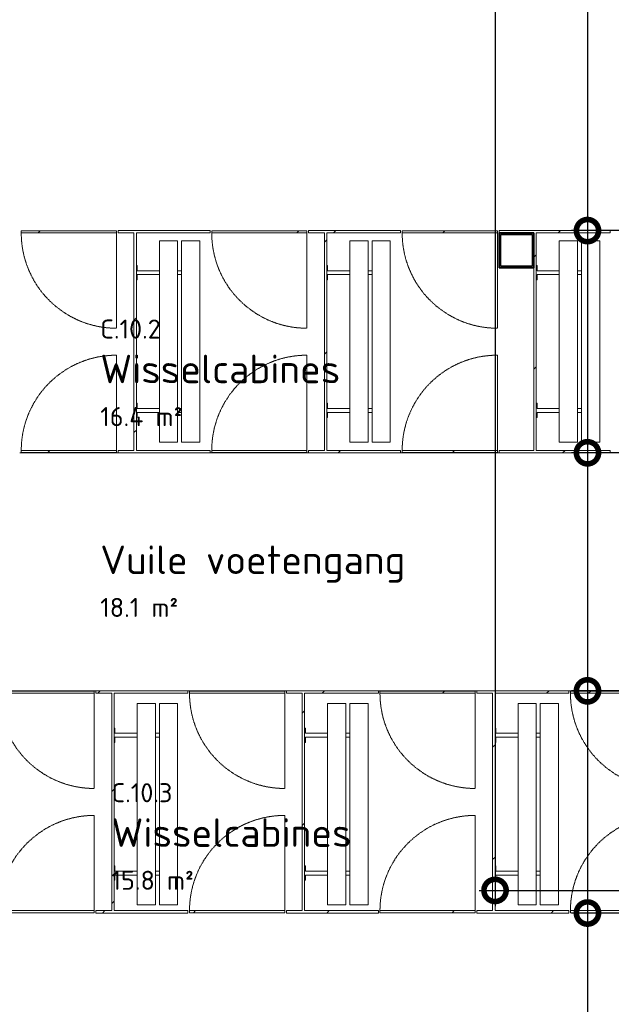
# Model space of a CAD drawing. Header units: millimetres. Extents: x 2016 to 102618, y -16590 to 68005.
# Tile 142 of 256: x 52370 to 56097, y 13425 to 19629. Entities that reach past the tile are written whole.
import ezdxf

# ---------------------------------------------------------------- set-up
doc = ezdxf.new("R2010")
doc.units = ezdxf.units.MM
doc.linetypes.add('Hidden', pattern=[6.5, 4.5, -2])
for name, color, linetype, lineweight in [('A-ANNO-DIMS', 211, 'Continuous', 9), ('A-AREA-IDEN', 2, 'Continuous', 9), ('A-DOOR', 31, 'Continuous', 13), ('A-DOOR-HDLN', 31, 'Hidden', 9), ('A-DOOR-OPNG', 31, 'Continuous', 18), ('A-FLOR', 192, 'Continuous', 13), ('A-WALL-FNSH', 113, 'Continuous', 25), ('A-WALL-PATT', 111, 'Continuous', 25), ('I-FURN', 30, 'Continuous', 13), ('S-COLS', 52, 'Continuous', 13)]:
    doc.layers.add(name, color=color, linetype=linetype, lineweight=lineweight)
doc.styles.add('ISOCPEUR_2', font='isocpeur.ttf', dxfattribs={"height": 180.0000000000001})
doc.styles.add('ISOCPEUR_4', font='isocpeur.ttf', dxfattribs={"height": 119.9999999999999})
doc.dimstyles.new('00_VCS_maatvoering_1_8', dxfattribs={"dimscale": 304.8, "dimtxt": 179.2766116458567, "dimasz": 0.9186351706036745, "dimexe": 0.3280839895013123, "dimexo": 0.0625, "dimgap": 0.1640419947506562, "dimtad": 1, "dimdec": 0, "dimzin": 0, "dimdsep": 46, "dimtxsty": 'ISOCPEUR_2', "dimblk1": 'DOTSMALL', "dimblk2": 'DOTSMALL', "dimsah": 1, "dimcen": 0.09, "dimdle": 0.3280839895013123, "dimadec": 0, "dimazin": 0, "dimtfac": 1, "dimtdec": 4, "dimtix": 1, "dimtmove": 0, "dimatfit": 3, "dimfxl": 0.3280839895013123, "dimfxlon": 1, "dimtvp": 1, "dimtolj": 1, "dimtzin": 0, "dimarcsym": 2})
pattern_1 = [(45, (0, 0), (-353.5533905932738, 353.5533905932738), [])]

# ---------------------------------------------------------------- blocks, each defined once
blk = doc.blocks.new('84_06_zitbank kleedcabine - 84_06_zitbank kleedcabine-1616408-00 Begane grond')
at = {"layer": 'I-FURN'}
for p, q in [((205.0000000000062, -8.347937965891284e-12), (205.0000000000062, -5.076106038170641)), ((205.0000000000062, -5.076106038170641), (237.5000000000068, -5.076106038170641)), ((237.5000000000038, -145.2165154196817), (237.5000000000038, -5.076106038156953)), ((262.5000000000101, -5.076106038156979), (262.5000000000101, -145.000000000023)), ((262.5000000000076, -5.076106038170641), (295.0000000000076, -5.076106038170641)), ((295.0000000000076, -5.076106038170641), (295.0000000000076, -8.347805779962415e-12)), ((1073.211719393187, -1.36945944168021e-11), (1073.211719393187, -5.076106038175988)), ((1073.211719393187, -5.076106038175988), (1105.711719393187, -5.076106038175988)), ((1105.711719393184, -145.0000000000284), (1105.711719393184, -5.0761060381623)), ((1130.71171939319, -5.076106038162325), (1130.71171939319, -145.0000000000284)), ((1130.711719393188, -5.076106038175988), (1163.211719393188, -5.076106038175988)), ((1163.211719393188, -5.076106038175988), (1163.211719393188, -1.369446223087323e-11)), ((1318.211719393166, -144.9999999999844), (49.99999999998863, -144.9999999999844)), ((50.00000000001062, -150.0000000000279), (50.00000000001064, -145.0000000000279)), ((50.00000000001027, -255.0000000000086), (50.00000000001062, -150.0000000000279)), ((1318.211719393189, -145.000000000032), (1318.211719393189, -150.0000000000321)), ((1318.211719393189, -150.000000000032), (1318.211719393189, -255.0000000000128)), ((50.00000000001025, -260.0000000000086), (50.00000000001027, -255.0000000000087)), ((49.99999999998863, -259.9999999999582), (1318.211719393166, -259.9999999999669)), ((1318.211719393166, -284.9999999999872), (49.99999999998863, -284.9999999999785)), ((50.00000000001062, -290.000000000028), (50.00000000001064, -285.0000000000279)), ((50.00000000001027, -395.0000000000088), (50.00000000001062, -290.000000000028)), ((237.5000000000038, -285.2165154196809), (237.5000000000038, -259.7834845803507)), ((262.5000000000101, -260.0000000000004), (262.5000000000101, -285.0000000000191)), ((1105.711719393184, -285.0000000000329), (1105.711719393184, -260.0000000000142)), ((1130.71171939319, -260.0000000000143), (1130.71171939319, -285.0000000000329)), ((1318.211719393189, -255.0000000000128), (1318.211719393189, -260.0000000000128)), ((1318.211719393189, -285.0000000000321), (1318.211719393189, -290.0000000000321)), ((1318.211719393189, -290.0000000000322), (1318.211719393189, -395.000000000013)), ((50.00000000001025, -400.0000000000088), (50.00000000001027, -395.0000000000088)), ((49.99999999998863, -399.9999999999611), (1318.211719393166, -399.9999999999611)), ((1318.211719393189, -395.000000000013), (1318.211719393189, -400.000000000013))]:
    blk.add_line(p, q, dxfattribs=at)
blk = doc.blocks.new('32_0_sanitairdeur_HPL - b 600 x h 2202 hout-V54-00 Begane grond')
at = {"layer": 'A-DOOR-OPNG', "lineweight": 5}
h = blk.add_hatch(dxfattribs=at)
h.set_pattern_fill('FP_74', color=256, style=0, pattern_type=2)
h.set_pattern_definition([(45, (-53880, -16907.5), (-353.5533905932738, 353.5533905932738), [])])
h.paths.add_polyline_path([(15.28528354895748, -5.499999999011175), (300.0000000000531, -5.499999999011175), (300.0000000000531, 7.500000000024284), (-299.9999999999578, 7.500000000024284), (-299.9999999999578, -5.499999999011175)], flags=0)
at = {"layer": 'A-DOOR', "lineweight": 18}
for p, q in [((299.9999999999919, 7.500000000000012), (-300.0000000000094, 7.500000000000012)), ((-300.0000000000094, 7.500000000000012), (-300.0000000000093, -5.49999999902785)), ((299.9999999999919, -5.49999999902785), (299.9999999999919, 7.500000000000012)), ((-300.0000000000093, -5.49999999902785), (299.9999999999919, -5.49999999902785))]:
    blk.add_line(p, q, dxfattribs=at)
at = {"layer": 'A-DOOR-HDLN'}
blk.add_line((300.0166938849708, 7.499999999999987), (300.0166938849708, 607.5602459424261), dxfattribs=at)
blk.add_arc((300.0602475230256, 7.499999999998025), 600.0602475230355, 90.00415864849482, 179.9999999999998, dxfattribs=at)
at = {"layer": 'A-DOOR-OPNG'}
blk.add_line((-300.0000000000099, 7.499999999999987), (300.0166938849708, 7.499999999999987), dxfattribs=at)
blk = doc.blocks.new('32_0_sanitairdeur_HPL - b 600 x h 2202 hout-V55-00 Begane grond')
at = {"layer": 'A-DOOR-OPNG', "lineweight": 5}
h = blk.add_hatch(dxfattribs=at)
h.set_pattern_fill('FP_75', color=256, style=0, pattern_type=2)
h.set_pattern_definition([(45, (-53880, -18292.5), (-353.5533905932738, 353.5533905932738), [])])
h.paths.add_polyline_path([(15.28528354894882, -7.499999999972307), (300.0000000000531, -7.499999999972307), (300.0000000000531, 5.499999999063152), (-299.9999999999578, 5.499999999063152), (-299.9999999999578, -7.499999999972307)], flags=0)
at = {"layer": 'A-DOOR', "lineweight": 18}
for p, q in [((-300.0000000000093, 5.49999999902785), (299.9999999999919, 5.49999999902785)), ((-300.0000000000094, -7.500000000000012), (-300.0000000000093, 5.49999999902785)), ((299.9999999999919, 5.49999999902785), (299.9999999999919, -7.500000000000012)), ((299.9999999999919, -7.500000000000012), (-300.0000000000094, -7.500000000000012))]:
    blk.add_line(p, q, dxfattribs=at)
at = {"layer": 'A-DOOR-HDLN'}
blk.add_line((300.0166938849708, -7.499999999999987), (300.0166938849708, -607.5602459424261), dxfattribs=at)
blk.add_arc((300.0602475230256, -7.499999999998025), 600.0602475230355, 179.9999999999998, 269.9958413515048, dxfattribs=at)
at = {"layer": 'A-DOOR-OPNG'}
blk.add_line((-300.0000000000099, -7.499999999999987), (300.0166938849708, -7.499999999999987), dxfattribs=at)
blk = doc.blocks.new('32_0_sanitairdeur_HPL - b 600 x h 2202 hout-V56-00 Begane grond')
at = {"layer": 'A-DOOR-OPNG', "lineweight": 5}
h = blk.add_hatch(dxfattribs=at)
h.set_pattern_fill('FP_76', color=256, style=0, pattern_type=2)
h.set_pattern_definition([(45, (-52680, -16907.5), (-353.5533905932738, 353.5533905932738), [])])
h.paths.add_polyline_path([(300.0000000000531, -5.499999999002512), (300.0000000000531, 7.500000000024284), (-299.9999999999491, 7.500000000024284), (-299.9999999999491, -5.499999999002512)], flags=0)
at = {"layer": 'A-DOOR', "lineweight": 18}
for p, q in [((299.9999999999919, 7.500000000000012), (-300.0000000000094, 7.500000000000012)), ((-300.0000000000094, 7.500000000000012), (-300.0000000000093, -5.49999999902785)), ((299.9999999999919, -5.49999999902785), (299.9999999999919, 7.500000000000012)), ((-300.0000000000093, -5.49999999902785), (299.9999999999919, -5.49999999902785))]:
    blk.add_line(p, q, dxfattribs=at)
at = {"layer": 'A-DOOR-HDLN'}
blk.add_line((300.0166938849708, 7.499999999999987), (300.0166938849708, 607.5602459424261), dxfattribs=at)
blk.add_arc((300.0602475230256, 7.499999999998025), 600.0602475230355, 90.00415864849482, 179.9999999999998, dxfattribs=at)
at = {"layer": 'A-DOOR-OPNG'}
blk.add_line((-300.0000000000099, 7.499999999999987), (300.0166938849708, 7.499999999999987), dxfattribs=at)
blk = doc.blocks.new('32_0_sanitairdeur_HPL - b 600 x h 2202 hout-V57-00 Begane grond')
at = {"layer": 'A-DOOR-OPNG', "lineweight": 5}
h = blk.add_hatch(dxfattribs=at)
h.set_pattern_fill('FP_77', color=256, style=0, pattern_type=2)
h.set_pattern_definition([(45, (-52680, -18292.5), (-353.5533905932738, 353.5533905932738), [])])
h.paths.add_polyline_path([(300.0000000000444, -7.499999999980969), (300.0000000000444, 5.49999999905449), (-299.9999999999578, 5.49999999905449), (-299.9999999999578, -7.499999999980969)], flags=0)
at = {"layer": 'A-DOOR', "lineweight": 18}
for p, q in [((-300.0000000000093, 5.49999999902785), (299.9999999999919, 5.49999999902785)), ((-300.0000000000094, -7.500000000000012), (-300.0000000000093, 5.49999999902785)), ((299.9999999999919, 5.49999999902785), (299.9999999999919, -7.500000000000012)), ((299.9999999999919, -7.500000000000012), (-300.0000000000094, -7.500000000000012))]:
    blk.add_line(p, q, dxfattribs=at)
at = {"layer": 'A-DOOR-HDLN'}
blk.add_line((300.0166938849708, -7.499999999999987), (300.0166938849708, -607.5602459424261), dxfattribs=at)
blk.add_arc((300.0602475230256, -7.499999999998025), 600.0602475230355, 179.9999999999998, 269.9958413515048, dxfattribs=at)
at = {"layer": 'A-DOOR-OPNG'}
blk.add_line((-300.0000000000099, -7.499999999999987), (300.0166938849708, -7.499999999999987), dxfattribs=at)
blk = doc.blocks.new('32_0_sanitairdeur_HPL - b 600 x h 2202 hout-V85-00 Begane grond')
at = {"layer": 'A-DOOR', "lineweight": 18}
for p, q in [((-300.0000000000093, 5.49999999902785), (299.9999999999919, 5.49999999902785)), ((-300.0000000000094, -7.500000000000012), (-300.0000000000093, 5.49999999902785)), ((299.9999999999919, 5.49999999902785), (299.9999999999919, -7.500000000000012)), ((299.9999999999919, -7.500000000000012), (-300.0000000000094, -7.500000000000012))]:
    blk.add_line(p, q, dxfattribs=at)
at = {"layer": 'A-DOOR-HDLN'}
blk.add_line((300.0166938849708, -7.499999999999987), (300.0166938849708, -607.5602459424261), dxfattribs=at)
blk.add_arc((300.0602475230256, -7.499999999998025), 600.0602475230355, 179.9999999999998, 269.9958413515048, dxfattribs=at)
at = {"layer": 'A-DOOR-OPNG'}
blk.add_line((-300.0000000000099, -7.499999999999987), (300.0166938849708, -7.499999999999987), dxfattribs=at)
blk = doc.blocks.new('32_0_sanitairdeur_HPL - b 600 x h 2202 hout-V86-00 Begane grond')
at = {"layer": 'A-DOOR', "lineweight": 18}
for p, q in [((299.9999999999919, 7.500000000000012), (-300.0000000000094, 7.500000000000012)), ((-300.0000000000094, 7.500000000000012), (-300.0000000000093, -5.49999999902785)), ((299.9999999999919, -5.49999999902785), (299.9999999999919, 7.500000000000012)), ((-300.0000000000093, -5.49999999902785), (299.9999999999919, -5.49999999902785))]:
    blk.add_line(p, q, dxfattribs=at)
at = {"layer": 'A-DOOR-HDLN'}
blk.add_line((300.0166938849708, 7.499999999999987), (300.0166938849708, 607.5602459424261), dxfattribs=at)
blk.add_arc((300.0602475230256, 7.499999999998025), 600.0602475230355, 90.00415864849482, 179.9999999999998, dxfattribs=at)
at = {"layer": 'A-DOOR-OPNG'}
blk.add_line((-300.0000000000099, 7.499999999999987), (300.0166938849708, 7.499999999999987), dxfattribs=at)
blk = doc.blocks.new('32_0_sanitairdeur_HPL - b 600 x h 2202 hout-V87-00 Begane grond')
at = {"layer": 'A-DOOR-OPNG', "lineweight": 5}
h = blk.add_hatch(dxfattribs=at)
h.set_pattern_fill('FP_102', color=256, style=0, pattern_type=2)
h.set_pattern_definition([(45, (-53740, -15392.5), (-353.5533905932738, 353.5533905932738), [])])
h.paths.add_polyline_path([(155.2852835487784, -7.499999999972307), (300.0000000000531, -7.499999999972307), (300.0000000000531, 5.499999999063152), (-299.9999999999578, 5.499999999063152), (-299.9999999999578, -7.499999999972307)], flags=0)
at = {"layer": 'A-DOOR', "lineweight": 18}
for p, q in [((-300.0000000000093, 5.49999999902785), (299.9999999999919, 5.49999999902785)), ((-300.0000000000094, -7.500000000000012), (-300.0000000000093, 5.49999999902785)), ((299.9999999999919, 5.49999999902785), (299.9999999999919, -7.500000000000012)), ((299.9999999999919, -7.500000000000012), (-300.0000000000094, -7.500000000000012))]:
    blk.add_line(p, q, dxfattribs=at)
at = {"layer": 'A-DOOR-HDLN'}
blk.add_line((300.0166938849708, -7.499999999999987), (300.0166938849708, -607.5602459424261), dxfattribs=at)
blk.add_arc((300.0602475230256, -7.499999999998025), 600.0602475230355, 179.9999999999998, 269.9958413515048, dxfattribs=at)
at = {"layer": 'A-DOOR-OPNG'}
blk.add_line((-300.0000000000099, -7.499999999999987), (300.0166938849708, -7.499999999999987), dxfattribs=at)
blk = doc.blocks.new('32_0_sanitairdeur_HPL - b 600 x h 2202 hout-V88-00 Begane grond')
at = {"layer": 'A-DOOR-OPNG', "lineweight": 5}
h = blk.add_hatch(dxfattribs=at)
h.set_pattern_fill('FP_103', color=256, style=0, pattern_type=2)
h.set_pattern_definition([(45, (-53740, -14007.5), (-353.5533905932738, 353.5533905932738), [])])
h.paths.add_polyline_path([(155.2852835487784, -5.499999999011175), (300.0000000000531, -5.499999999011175), (300.0000000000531, 7.500000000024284), (-299.9999999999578, 7.500000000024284), (-299.9999999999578, -5.499999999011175)], flags=0)
at = {"layer": 'A-DOOR', "lineweight": 18}
for p, q in [((299.9999999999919, 7.500000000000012), (-300.0000000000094, 7.500000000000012)), ((-300.0000000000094, 7.500000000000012), (-300.0000000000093, -5.49999999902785)), ((299.9999999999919, -5.49999999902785), (299.9999999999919, 7.500000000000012)), ((-300.0000000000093, -5.49999999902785), (299.9999999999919, -5.49999999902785))]:
    blk.add_line(p, q, dxfattribs=at)
at = {"layer": 'A-DOOR-HDLN'}
blk.add_line((300.0166938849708, 7.499999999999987), (300.0166938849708, 607.5602459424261), dxfattribs=at)
blk.add_arc((300.0602475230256, 7.499999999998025), 600.0602475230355, 90.00415864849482, 179.9999999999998, dxfattribs=at)
at = {"layer": 'A-DOOR-OPNG'}
blk.add_line((-300.0000000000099, 7.499999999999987), (300.0166938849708, 7.499999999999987), dxfattribs=at)
blk = doc.blocks.new('84_06_zitbank kleedcabine - 84_06_zitbank kleedcabine-V67-00 Begane grond')
at = {"layer": 'I-FURN'}
for p, q in [((205.0000000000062, -8.347937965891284e-12), (205.0000000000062, -5.076106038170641)), ((205.0000000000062, -5.076106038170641), (237.5000000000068, -5.076106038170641)), ((237.5000000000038, -145.1053576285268), (237.5000000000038, -5.076106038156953)), ((262.5000000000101, -5.076106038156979), (262.5000000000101, -145.0000000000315)), ((262.5000000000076, -5.076106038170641), (295.0000000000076, -5.076106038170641)), ((295.0000000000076, -5.076106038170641), (295.0000000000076, -8.347805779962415e-12)), ((1073.211719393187, -1.36945944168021e-11), (1073.211719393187, -5.076106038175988)), ((1073.211719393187, -5.076106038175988), (1105.711719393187, -5.076106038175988)), ((1105.711719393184, -145.0000000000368), (1105.711719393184, -5.0761060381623)), ((1130.71171939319, -5.076106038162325), (1130.71171939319, -145.0000000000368)), ((1130.711719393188, -5.076106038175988), (1163.211719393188, -5.076106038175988)), ((1163.211719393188, -5.076106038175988), (1163.211719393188, -1.369446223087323e-11)), ((1318.211719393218, -145.0000000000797), (50.00000000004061, -145.0000000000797)), ((50.00000000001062, -150.0000000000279), (50.00000000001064, -145.0000000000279)), ((50.00000000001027, -255.0000000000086), (50.00000000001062, -150.0000000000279)), ((1318.211719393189, -145.000000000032), (1318.211719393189, -150.0000000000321)), ((1318.211719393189, -150.000000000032), (1318.211719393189, -255.0000000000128)), ((50.00000000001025, -260.0000000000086), (50.00000000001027, -255.0000000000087)), ((50.00000000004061, -260.0000000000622), (1318.211719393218, -260.0000000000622)), ((1318.211719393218, -285.0000000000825), (50.00000000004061, -285.0000000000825)), ((50.00000000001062, -290.000000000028), (50.00000000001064, -285.0000000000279)), ((50.00000000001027, -395.0000000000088), (50.00000000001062, -290.000000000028)), ((237.5000000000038, -285.216515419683), (237.5000000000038, -259.7834845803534)), ((262.5000000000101, -260.0000000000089), (262.5000000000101, -285.0000000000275)), ((1105.711719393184, -285.0000000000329), (1105.711719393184, -260.0000000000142)), ((1130.71171939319, -260.0000000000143), (1130.71171939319, -285.0000000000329)), ((1318.211719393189, -255.0000000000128), (1318.211719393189, -260.0000000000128)), ((1318.211719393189, -285.0000000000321), (1318.211719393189, -290.0000000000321)), ((1318.211719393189, -290.0000000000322), (1318.211719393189, -395.000000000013)), ((50.00000000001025, -400.0000000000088), (50.00000000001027, -395.0000000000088)), ((50.00000000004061, -400.000000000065), (1318.211719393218, -400.000000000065)), ((1318.211719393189, -395.000000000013), (1318.211719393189, -400.000000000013))]:
    blk.add_line(p, q, dxfattribs=at)
blk = doc.blocks.new('32_0_sanitairdeur_HPL - b 600 x h 2202 hout-V92-00 Begane grond')
at = {"layer": 'A-DOOR-OPNG', "lineweight": 5}
h = blk.add_hatch(dxfattribs=at)
h.set_pattern_fill('FP_107', color=256, style=0, pattern_type=2)
h.set_pattern_definition([(45, (-54940, -14007.5), (-353.5533905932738, 353.5533905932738), [])])
h.paths.add_polyline_path([(-299.9999999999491, -5.499999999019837), (300.0000000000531, -5.499999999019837), (300.0000000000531, 7.500000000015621), (-299.9999999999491, 7.500000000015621), (-299.9999999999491, 5.662664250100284)], flags=0)
at = {"layer": 'A-DOOR', "lineweight": 18}
for p, q in [((299.9999999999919, 7.500000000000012), (-300.0000000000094, 7.500000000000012)), ((-300.0000000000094, 7.500000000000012), (-300.0000000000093, -5.49999999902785)), ((299.9999999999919, -5.49999999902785), (299.9999999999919, 7.500000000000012)), ((-300.0000000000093, -5.49999999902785), (299.9999999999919, -5.49999999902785))]:
    blk.add_line(p, q, dxfattribs=at)
at = {"layer": 'A-DOOR-HDLN'}
blk.add_line((300.0166938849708, 7.499999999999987), (300.0166938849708, 607.5602459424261), dxfattribs=at)
blk.add_arc((300.0602475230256, 7.499999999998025), 600.0602475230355, 90.00415864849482, 179.9999999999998, dxfattribs=at)
at = {"layer": 'A-DOOR-OPNG'}
blk.add_line((-300.0000000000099, 7.499999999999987), (300.0166938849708, 7.499999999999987), dxfattribs=at)
blk = doc.blocks.new('32_0_sanitairdeur_HPL - b 600 x h 2202 hout-V93-00 Begane grond')
at = {"layer": 'A-DOOR-OPNG', "lineweight": 5}
h = blk.add_hatch(dxfattribs=at)
h.set_pattern_fill('FP_108', color=256, style=0, pattern_type=2)
h.set_pattern_definition([(45, (-56140, -14007.5), (-353.5533905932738, 353.5533905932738), [])])
h.paths.add_polyline_path([(244.205728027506, -5.499999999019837), (300.0000000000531, -5.499999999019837), (300.0000000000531, 7.500000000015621), (-299.9999999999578, 7.500000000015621), (-299.9999999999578, -5.499999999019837)], flags=0)
at = {"layer": 'A-DOOR', "lineweight": 18}
for p, q in [((299.9999999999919, 7.500000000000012), (-300.0000000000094, 7.500000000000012)), ((-300.0000000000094, 7.500000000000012), (-300.0000000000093, -5.49999999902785)), ((299.9999999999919, -5.49999999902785), (299.9999999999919, 7.500000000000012)), ((-300.0000000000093, -5.49999999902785), (299.9999999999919, -5.49999999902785))]:
    blk.add_line(p, q, dxfattribs=at)
at = {"layer": 'A-DOOR-HDLN'}
blk.add_line((300.0166938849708, 7.499999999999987), (300.0166938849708, 607.5602459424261), dxfattribs=at)
blk.add_arc((300.0602475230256, 7.499999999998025), 600.0602475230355, 90.00415864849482, 179.9999999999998, dxfattribs=at)
at = {"layer": 'A-DOOR-OPNG'}
blk.add_line((-300.0000000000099, 7.499999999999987), (300.0166938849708, 7.499999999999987), dxfattribs=at)
blk = doc.blocks.new('32_0_sanitairdeur_HPL - b 600 x h 2202 hout-V97-00 Begane grond')
at = {"layer": 'A-DOOR-OPNG', "lineweight": 5}
h = blk.add_hatch(dxfattribs=at)
h.set_pattern_fill('FP_112', color=256, style=0, pattern_type=2)
h.set_pattern_definition([(45, (-54940, -15392.5), (-353.5533905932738, 353.5533905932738), [])])
h.paths.add_polyline_path([(-215.0745682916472, -7.499999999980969), (300.0000000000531, -7.499999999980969), (300.0000000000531, 5.49999999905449), (-299.9999999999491, 5.49999999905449), (-299.9999999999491, -7.499999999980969)], flags=0)
at = {"layer": 'A-DOOR', "lineweight": 18}
for p, q in [((-300.0000000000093, 5.49999999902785), (299.9999999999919, 5.49999999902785)), ((-300.0000000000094, -7.500000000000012), (-300.0000000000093, 5.49999999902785)), ((299.9999999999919, 5.49999999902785), (299.9999999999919, -7.500000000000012)), ((299.9999999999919, -7.500000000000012), (-300.0000000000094, -7.500000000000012))]:
    blk.add_line(p, q, dxfattribs=at)
at = {"layer": 'A-DOOR-HDLN'}
blk.add_line((300.0166938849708, -7.499999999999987), (300.0166938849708, -607.5602459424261), dxfattribs=at)
blk.add_arc((300.0602475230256, -7.499999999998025), 600.0602475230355, 179.9999999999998, 269.9958413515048, dxfattribs=at)
at = {"layer": 'A-DOOR-OPNG'}
blk.add_line((-300.0000000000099, -7.499999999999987), (300.0166938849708, -7.499999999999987), dxfattribs=at)
blk = doc.blocks.new('32_0_sanitairdeur_HPL - b 600 x h 2202 hout-V98-00 Begane grond')
at = {"layer": 'A-DOOR-OPNG', "lineweight": 5}
h = blk.add_hatch(dxfattribs=at)
h.set_pattern_fill('FP_113', color=256, style=0, pattern_type=2)
h.set_pattern_definition([(45, (-56140, -15392.5), (-353.5533905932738, 353.5533905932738), [])])
h.paths.add_polyline_path([(244.205728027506, -7.499999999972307), (300.0000000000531, -7.499999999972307), (300.0000000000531, 5.499999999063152), (-299.9999999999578, 5.49999999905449), (-299.9999999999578, -7.499999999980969)], flags=0)
at = {"layer": 'A-DOOR', "lineweight": 18}
for p, q in [((-300.0000000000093, 5.49999999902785), (299.9999999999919, 5.49999999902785)), ((-300.0000000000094, -7.500000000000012), (-300.0000000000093, 5.49999999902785)), ((299.9999999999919, 5.49999999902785), (299.9999999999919, -7.500000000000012)), ((299.9999999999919, -7.500000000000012), (-300.0000000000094, -7.500000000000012))]:
    blk.add_line(p, q, dxfattribs=at)
at = {"layer": 'A-DOOR-HDLN'}
blk.add_line((300.0166938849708, -7.499999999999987), (300.0166938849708, -607.5602459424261), dxfattribs=at)
blk.add_arc((300.0602475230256, -7.499999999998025), 600.0602475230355, 179.9999999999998, 269.9958413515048, dxfattribs=at)
at = {"layer": 'A-DOOR-OPNG'}
blk.add_line((-300.0000000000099, -7.499999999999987), (300.0166938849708, -7.499999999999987), dxfattribs=at)
blk = doc.blocks.new('28_3B_staal - kolom - buis vierkant warm - K220x220x10-4251260-00 Begane grond')
at = {"layer": 'S-COLS', "lineweight": 35}
for p, q in [((109.9999999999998, 110), (-110.0000000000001, 110)), ((-110.0000000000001, 110), (-110.0000000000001, -109.9999999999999)), ((-100.0000000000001, -99.99999999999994), (-100.0000000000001, 100)), ((-100.0000000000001, 100), (99.99999999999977, 100)), ((99.99999999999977, 100), (99.9999999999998, -99.99999999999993)), ((109.9999999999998, -109.9999999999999), (109.9999999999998, 110)), ((-110.0000000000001, -109.9999999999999), (109.9999999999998, -109.9999999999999)), ((99.9999999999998, -99.9999999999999), (-100.0000000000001, -99.99999999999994))]:
    blk.add_line(p, q, dxfattribs=at)
blk = doc.blocks.new('32_0_sanitairdeur_HPL - b 600 x h 2202 hout-V178-00 Begane grond')
at = {"layer": 'A-DOOR-OPNG', "lineweight": 5}
h = blk.add_hatch(dxfattribs=at)
h.set_pattern_fill('FP_185', color=256, style=0, pattern_type=2)
h.set_pattern_definition([(45, (-55080, -16907.5), (-353.5533905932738, 353.5533905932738), [])])
h.paths.add_polyline_path([(300.0000000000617, -5.499999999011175), (300.0000000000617, 7.500000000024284), (-299.9999999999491, 7.500000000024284), (-299.9999999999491, -5.499999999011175)], flags=0)
at = {"layer": 'A-DOOR', "lineweight": 18}
for p, q in [((299.9999999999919, 7.500000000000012), (-300.0000000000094, 7.500000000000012)), ((-300.0000000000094, 7.500000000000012), (-300.0000000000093, -5.49999999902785)), ((299.9999999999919, -5.49999999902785), (299.9999999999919, 7.500000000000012)), ((-300.0000000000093, -5.49999999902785), (299.9999999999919, -5.49999999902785))]:
    blk.add_line(p, q, dxfattribs=at)
at = {"layer": 'A-DOOR-HDLN'}
blk.add_line((300.0166938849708, 7.499999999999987), (300.0166938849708, 607.5602459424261), dxfattribs=at)
blk.add_arc((300.0602475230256, 7.499999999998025), 600.0602475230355, 90.00415864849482, 179.9999999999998, dxfattribs=at)
at = {"layer": 'A-DOOR-OPNG'}
blk.add_line((-300.0000000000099, 7.499999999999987), (300.0166938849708, 7.499999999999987), dxfattribs=at)
blk = doc.blocks.new('32_0_sanitairdeur_HPL - b 600 x h 2202 hout-V179-00 Begane grond')
at = {"layer": 'A-DOOR-OPNG', "lineweight": 5}
h = blk.add_hatch(dxfattribs=at)
h.set_pattern_fill('FP_186', color=256, style=0, pattern_type=2)
h.set_pattern_definition([(45, (-55080, -18292.5), (-353.5533905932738, 353.5533905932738), [])])
h.paths.add_polyline_path([(300.0000000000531, -7.499999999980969), (300.0000000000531, 5.49999999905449), (-299.9999999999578, 5.49999999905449), (-299.9999999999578, -7.499999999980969)], flags=0)
at = {"layer": 'A-DOOR', "lineweight": 18}
for p, q in [((-300.0000000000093, 5.49999999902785), (299.9999999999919, 5.49999999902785)), ((-300.0000000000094, -7.500000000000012), (-300.0000000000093, 5.49999999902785)), ((299.9999999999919, 5.49999999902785), (299.9999999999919, -7.500000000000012)), ((299.9999999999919, -7.500000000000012), (-300.0000000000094, -7.500000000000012))]:
    blk.add_line(p, q, dxfattribs=at)
at = {"layer": 'A-DOOR-HDLN'}
blk.add_line((300.0166938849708, -7.499999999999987), (300.0166938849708, -607.5602459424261), dxfattribs=at)
blk.add_arc((300.0602475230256, -7.499999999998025), 600.0602475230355, 179.9999999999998, 269.9958413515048, dxfattribs=at)
at = {"layer": 'A-DOOR-OPNG'}
blk.add_line((-300.0000000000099, -7.499999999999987), (300.0166938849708, -7.499999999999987), dxfattribs=at)
blk = doc.blocks.new('_DotSmall')
at = {"color": 0, "linetype": 'ByBlock', "const_width": 0.5}
blk.add_lwpolyline([(-0.0625, 0, 1), (0.0625, 0, 1)], format="xyb", close=True, dxfattribs=at)

msp = doc.modelspace()

# ---------------------------------------------------------------- hatches: boundary and pattern name
at = {"layer": 'A-WALL-PATT', "lineweight": 5}
h = msp.add_hatch(dxfattribs=at)
h.set_pattern_fill('FP_31', color=256, style=0, pattern_type=2)
h.set_pattern_definition(pattern_1)
h.paths.add_polyline_path([(47515.00000000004, 18285.00000000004), (47915.00000000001, 18285.00000000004), (47915.00000000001, 18300.00000000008), (47515.00000000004, 18300.00000000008)], flags=0)
h.paths.add_polyline_path([(61420.00000000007, 18285.00000000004), (61440.00000000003, 18285.00000000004), (61440.00000000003, 18300.00000000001), (60309.99999999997, 18300.00000000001), (60309.99999999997, 18285.00000000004), (61419.79973297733, 18285.00000000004)], flags=0)
h.paths.add_polyline_path([(50229.99999999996, 18285.00000000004), (51169.99999999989, 18285.00000000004), (51169.99999999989, 18300.00000000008), (50229.99999999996, 18300.00000000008)], flags=0)
h.paths.add_polyline_path([(49381.9476744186, 18285.00000000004), (49609.99999999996, 18285.00000000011), (49609.99999999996, 18300.00000000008), (48535.00000000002, 18300.00000000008), (48535.00000000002, 18285.00000000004), (49374.99999999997, 18285.00000000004)], flags=0)
h.paths.add_polyline_path([(59620.00000000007, 18285.00000000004), (59690.00000000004, 18285.00000000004), (59690.00000000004, 18300.00000000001), (59110.00000000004, 18300.00000000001), (59110.00000000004, 18285.00000000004), (59515.00000000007, 18285.00000000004)], flags=0)
h.paths.add_polyline_path([(58490.00000000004, 18285.00000000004), (58490.00000000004, 18300.00000000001), (57910.00000000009, 18300.00000000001), (57910.00000000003, 18285.00000000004), (58458.30609842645, 18285.00000000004)], flags=0)
h.paths.add_polyline_path([(51789.9999999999, 18285.00000000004), (52369.99999999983, 18285.00000000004), (52369.99999999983, 18300.00000000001), (51789.99999999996, 18300.00000000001)], flags=0)
h.paths.add_polyline_path([(57220.00000000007, 18285.00000000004), (57290.00000000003, 18285.00000000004), (57290.00000000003, 18300.00000000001), (56710.00000000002, 18300.00000000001), (56710.00000000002, 18285.00000000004), (57213.84587618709, 18285.00000000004)], flags=0)
h.paths.add_polyline_path([(52989.99999999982, 18285.00000000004), (53569.99999999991, 18285.00000000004), (53569.99999999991, 18300.00000000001), (52989.99999999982, 18300.00000000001)], flags=0)
h.paths.add_polyline_path([(56020.00000000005, 18285.00000000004), (56090.00000000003, 18285.00000000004), (56090.00000000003, 18300.00000000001), (55390.00000000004, 18300.00000000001), (55390.00000000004, 18285.00000000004), (55969.38565394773, 18285.00000000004)], flags=0)
h.paths.add_polyline_path([(54189.99999999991, 18285.00000000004), (54770.00000000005, 18285.00000000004), (54770.00000000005, 18300.00000000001), (54189.99999999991, 18300.00000000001)], flags=0)
h = msp.add_hatch(dxfattribs=at)
h.set_pattern_fill('FP_31', color=256, style=0, pattern_type=2)
h.set_pattern_definition(pattern_1)
h.paths.add_polyline_path([(53104.99999999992, 16915.00000000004), (53104.99999999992, 18285.00000000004), (53089.99999999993, 18285.00000000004), (53089.99999999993, 16915.00000000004)], flags=0)
h = msp.add_hatch(dxfattribs=at)
h.set_pattern_fill('FP_31', color=256, style=0, pattern_type=2)
h.set_pattern_definition(pattern_1)
h.paths.add_polyline_path([(54289.99999999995, 16915.00000000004), (54304.99999999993, 16915.00000000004), (54304.99999999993, 18285.00000000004), (54289.99999999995, 18285.00000000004), (54289.99999999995, 17229.77494355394)], flags=0)
h = msp.add_hatch(dxfattribs=at)
h.set_pattern_fill('FP_31', color=256, style=0, pattern_type=2)
h.set_pattern_definition(pattern_1)
h.paths.add_polyline_path([(55625.00000000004, 16915.00000000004), (55625.00000000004, 18285.00000000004), (55610.00000000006, 18285.00000000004), (55610.00000000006, 16915.00000000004)], flags=0)
h = msp.add_hatch(dxfattribs=at)
h.set_pattern_fill('FP_31', color=256, style=0, pattern_type=2)
h.set_pattern_definition(pattern_1)
h.paths.add_polyline_path([(59375.00000000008, 16900.00000000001), (59689.99999999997, 16900.00000000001), (59689.99999999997, 16915.00000000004), (59109.99999999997, 16915.00000000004), (59109.99999999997, 16900.00000000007), (59287.94624658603, 16900.00000000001)], flags=0)
h.paths.add_polyline_path([(60425.00000000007, 16900.00000000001), (60425.00000000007, 16915.00000000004), (60309.99999999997, 16915.00000000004), (60309.99999999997, 16900.00000000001), (60410.00000000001, 16900.00000000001)], flags=0)
h.paths.add_polyline_path([(58490.00000000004, 16900.00000000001), (58490.00000000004, 16915.00000000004), (57910.00000000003, 16915.00000000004), (57910.00000000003, 16900.00000000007), (58458.30609842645, 16900.00000000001)], flags=0)
h.paths.add_polyline_path([(50294.99999999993, 16900.00000000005), (51169.99999999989, 16900.00000000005), (51169.99999999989, 16915.00000000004), (50229.99999999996, 16915.00000000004), (50229.99999999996, 16900.00000000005)], flags=0)
h.paths.add_polyline_path([(49389.99999999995, 16900.00000000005), (49609.99999999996, 16900.00000000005), (49609.99999999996, 16915.00000000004), (49389.99999999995, 16915.00000000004)], flags=0)
h.paths.add_polyline_path([(54699.99999999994, 16900.00000000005), (54770.00000000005, 16900.00000000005), (54770.00000000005, 16915.00000000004), (54189.99999999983, 16915.00000000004), (54189.99999999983, 16900.00000000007), (54594.99999999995, 16900.00000000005)], flags=0)
h.paths.add_polyline_path([(51789.9999999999, 16900.00000000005), (52369.99999999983, 16900.00000000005), (52369.99999999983, 16915.00000000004), (51789.9999999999, 16915.00000000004)], flags=0)
h.paths.add_polyline_path([(57220.00000000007, 16900.00000000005), (57290.00000000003, 16900.00000000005), (57290.00000000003, 16915.00000000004), (56710.00000000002, 16915.00000000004), (56710.00000000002, 16900.00000000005), (57213.84587618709, 16900.00000000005)], flags=0)
h.paths.add_polyline_path([(52989.99999999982, 16900.00000000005), (53569.99999999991, 16900.00000000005), (53569.99999999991, 16915.00000000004), (52989.99999999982, 16915.00000000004)], flags=0)
h.paths.add_polyline_path([(56020.00000000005, 16900.00000000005), (56090.00000000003, 16900.00000000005), (56090.00000000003, 16915.00000000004), (55389.99999999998, 16915.00000000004), (55389.99999999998, 16900.00000000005), (55969.38565394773, 16900.00000000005)], flags=0)
h = msp.add_hatch(dxfattribs=at)
h.set_pattern_fill('FP_31', color=256, style=0, pattern_type=2)
h.set_pattern_definition(pattern_1)
h.paths.add_polyline_path([(61440.00000000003, 15384.99999999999), (61440.00000000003, 15400.00000000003), (61300.00000000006, 15400.00000000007), (61300.00000000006, 15385), (61420.00000000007, 15385)], flags=0)
h.paths.add_polyline_path([(58873.12617250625, 15385), (59430.0000000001, 15385), (59430.0000000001, 15400.00000000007), (58850.00000000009, 15400.00000000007), (58850.00000000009, 15385)], flags=0)
h.paths.add_polyline_path([(60532.40646882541, 15385), (60680.00000000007, 15385), (60680.00000000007, 15400.00000000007), (60050.00000000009, 15400.00000000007), (60050.00000000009, 15385), (60455.00000000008, 15385)], flags=0)
h.paths.add_polyline_path([(51030.00000000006, 15385.00000000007), (51030.00000000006, 15400.00000000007), (50450.00000000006, 15400.00000000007), (50450.00000000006, 15385.00000000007), (50960.00000000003, 15385.00000000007)], flags=0)
h.paths.add_polyline_path([(51650.00000000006, 15385.00000000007), (52229.99999999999, 15385.00000000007), (52229.99999999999, 15400.00000000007), (51650.00000000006, 15400.00000000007)], flags=0)
h.paths.add_polyline_path([(49747.08454275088, 15385.00000000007), (49830.00000000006, 15385.00000000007), (49830.00000000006, 15400.00000000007), (49389.99999999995, 15400.00000000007), (49389.99999999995, 15385.00000000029), (49679.99999999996, 15385.00000000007)], flags=0)
h.paths.add_polyline_path([(52850.00000000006, 15385.00000000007), (53430.00000000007, 15385.00000000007), (53430.00000000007, 15400.00000000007), (52850.00000000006, 15400.00000000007)], flags=0)
h.paths.add_polyline_path([(58160.00000000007, 15385.00000000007), (58230.00000000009, 15385.00000000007), (58230.00000000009, 15400.00000000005), (57650.00000000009, 15400.00000000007), (57650.00000000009, 15385.00000000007), (58055.00000000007, 15385.00000000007)], flags=0)
h.paths.add_polyline_path([(54050.00000000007, 15385.00000000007), (54630.00000000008, 15385.00000000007), (54630.00000000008, 15400.00000000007), (54050.00000000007, 15400.00000000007)], flags=0)
h.paths.add_polyline_path([(56855.00000000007, 15385.00000000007), (57030.00000000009, 15385.00000000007), (57030.00000000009, 15400.00000000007), (56450.00000000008, 15400.00000000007), (56450.00000000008, 15385.00000000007), (56820.00000000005, 15385.00000000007)], flags=0)
h.paths.add_polyline_path([(55250.00000000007, 15385.00000000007), (55830.00000000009, 15385.00000000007), (55830.00000000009, 15400.00000000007), (55250.00000000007, 15400.00000000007)], flags=0)
h = msp.add_hatch(dxfattribs=at)
h.set_pattern_fill('FP_31', color=256, style=0, pattern_type=2)
h.set_pattern_definition(pattern_1)
h.paths.add_polyline_path([(52950.00000000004, 14015.00000000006), (52965.00000000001, 14015.00000000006), (52965.00000000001, 15385.00000000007), (52950.00000000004, 15385.00000000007), (52950.00000000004, 14105.28169014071)], flags=0)
h = msp.add_hatch(dxfattribs=at)
h.set_pattern_fill('FP_31', color=256, style=0, pattern_type=2)
h.set_pattern_definition(pattern_1)
h.paths.add_polyline_path([(54165.00000000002, 14015.00000000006), (54165.00000000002, 15385.00000000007), (54150.00000000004, 15385.00000000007), (54150.00000000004, 14015.00000000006)], flags=0)
h = msp.add_hatch(dxfattribs=at)
h.set_pattern_fill('FP_31', color=256, style=0, pattern_type=2)
h.set_pattern_definition(pattern_1)
h.paths.add_polyline_path([(55365.00000000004, 14015.00000000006), (55365.00000000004, 15385.00000000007), (55350.00000000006, 15385.00000000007), (55350.00000000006, 14015.00000000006)], flags=0)
h = msp.add_hatch(dxfattribs=at)
h.set_pattern_fill('FP_31', color=256, style=0, pattern_type=2)
h.set_pattern_definition(pattern_1)
h.paths.add_polyline_path([(60560.00000000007, 14000.00000000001), (60680.00000000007, 14000.00000000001), (60680.00000000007, 14015.00000000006), (60050.00000000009, 14015.00000000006), (60050.00000000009, 14000.00000000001), (60532.40646882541, 14000.00000000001)], flags=0)
h.paths.add_polyline_path([(54560.00000000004, 14000.00000000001), (54629.99999999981, 14000.00000000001), (54630.00000000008, 14015.00000000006), (54050.00000000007, 14015.00000000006), (54050.00000000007, 14000.00000000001), (54455.00000000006, 14000.00000000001)], flags=0)
h.paths.add_polyline_path([(55250.00000000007, 14000.00000000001), (55830.00000000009, 14000.00000000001), (55830.00000000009, 14015.00000000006), (55250.00000000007, 14015.00000000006)], flags=0)
h.paths.add_polyline_path([(53255.00000000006, 14000.00000000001), (53430.00000000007, 14000.00000000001), (53430.00000000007, 14015.00000000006), (52850.00000000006, 14015.00000000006), (52850.00000000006, 14000.00000000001), (53220.00000000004, 14000.00000000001)], flags=0)
h.paths.add_polyline_path([(59287.94624658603, 14000.00000000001), (59429.99999999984, 14000.00000000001), (59430.0000000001, 14015.00000000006), (58850.00000000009, 14015.00000000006), (58850.00000000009, 14000.00000000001), (59255.00000000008, 14000.00000000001)], flags=0)
h.paths.add_polyline_path([(56450.00000000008, 14000.00000000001), (57030.00000000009, 14000.00000000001), (57030.00000000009, 14015.00000000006), (56450.00000000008, 14015.00000000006)], flags=0)
h.paths.add_polyline_path([(50550.00000000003, 14000.00000000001), (51030.00000000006, 14000.00000000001), (51030.00000000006, 14015.00000000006), (50450.00000000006, 14015.00000000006), (50450.00000000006, 14000.00000000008)], flags=0)
h.paths.add_polyline_path([(58055.00000000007, 14000.00000000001), (58230.00000000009, 14000.00000000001), (58230.00000000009, 14015.00000000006), (57650.00000000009, 14015.00000000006), (57650.00000000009, 14000.00000000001), (58043.48602434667, 14000.00000000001)], flags=0)
h.paths.add_polyline_path([(51650.00000000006, 14000.00000000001), (52229.99999999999, 14000.00000000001), (52229.99999999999, 14015.00000000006), (51650.00000000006, 14015.00000000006)], flags=0)
h.paths.add_polyline_path([(49747.08454275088, 14000.00000000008), (49830.00000000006, 14000.00000000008), (49830.00000000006, 14015.00000000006), (48524.99999999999, 14015.00000000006), (48524.99999999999, 14000.00000000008), (49679.99999999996, 14000.00000000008)], flags=0)
h.paths.add_polyline_path([(61440.00000000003, 14000.00000000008), (61440.00000000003, 14014.99999999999), (61300.00000000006, 14014.99999999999), (61300.00000000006, 14000.00000000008), (61420.00000000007, 14000.00000000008)], flags=0)
h.paths.add_polyline_path([(47904.99999999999, 14000.00000000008), (47904.99999999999, 14015.00000000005), (47515.00000000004, 14015.00000000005), (47515.00000000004, 14000.00000000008)], flags=0)

# ---------------------------------------------------------------- linework, layer by layer
at = {"layer": 'A-FLOR'}
for p, q in [((52369.99999999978, 16900.00000000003), (52989.99999999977, 16900.00000000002)), ((53569.99999999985, 16900.00000000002), (54189.99999999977, 16900.00000000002)), ((54770, 16900.00000000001), (55389.99999999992, 16900.00000000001)), ((56089.99999999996, 16900.00000000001), (56709.99999999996, 16900.00000000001)), ((52850.00000000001, 15400.00000000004), (52229.99999999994, 15400.00000000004)), ((54050.00000000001, 15400.00000000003), (53430.00000000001, 15400.00000000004)), ((55250.00000000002, 15400.00000000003), (54630.00000000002, 15400.00000000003)), ((56450.00000000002, 15400.00000000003), (55830.00000000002, 15400.00000000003))]:
    msp.add_line(p, q, dxfattribs=at)
at = {"layer": 'A-WALL-FNSH', "color": 10, "lineweight": 9}
for p, q in [((53569.99999999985, 18300), (52989.99999999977, 18300)), ((52989.99999999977, 18300), (52989.99999999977, 18285.00000000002)), ((52989.99999999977, 18285.00000000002), (53089.99999999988, 18285.00000000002)), ((53089.99999999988, 18285.00000000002), (53089.99999999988, 16915.00000000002)), ((53104.99999999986, 18285.00000000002), (53569.99999999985, 18285.00000000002)), ((53104.99999999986, 16915.00000000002), (53104.99999999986, 18285.00000000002)), ((53569.99999999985, 18285.00000000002), (53569.99999999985, 18300)), ((54769.99999999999, 18300), (54189.99999999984, 18300)), ((54189.99999999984, 18300), (54189.99999999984, 18285.00000000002)), ((54189.99999999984, 18285.00000000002), (54289.99999999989, 18285.00000000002)), ((54289.99999999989, 18285.00000000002), (54289.99999999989, 16915.00000000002)), ((54304.99999999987, 18285.00000000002), (54769.99999999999, 18285.00000000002)), ((54304.99999999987, 16915.00000000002), (54304.99999999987, 18285.00000000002)), ((54769.99999999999, 18285.00000000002), (54769.99999999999, 18300)), ((56089.99999999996, 18300), (55389.99999999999, 18300)), ((55389.99999999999, 18300), (55389.99999999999, 18285.00000000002)), ((55624.99999999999, 18285.00000000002), (56089.99999999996, 18285.00000000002)), ((55624.99999999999, 16915.00000000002), (55624.99999999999, 18285.00000000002)), ((56089.99999999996, 18285.00000000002), (56089.99999999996, 18300)), ((55610.00000000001, 18065.00000000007), (55610.00000000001, 16915.00000000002)), ((53089.99999999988, 16915.00000000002), (52989.99999999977, 16915.00000000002)), ((52989.99999999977, 16915.00000000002), (52989.99999999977, 16900.00000000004)), ((52989.99999999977, 16900.00000000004), (53569.99999999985, 16900.00000000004)), ((53569.99999999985, 16915.00000000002), (53104.99999999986, 16915.00000000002)), ((53569.99999999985, 16900.00000000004), (53569.99999999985, 16915.00000000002)), ((54289.99999999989, 16915.00000000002), (54189.99999999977, 16915.00000000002)), ((54189.99999999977, 16915.00000000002), (54189.99999999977, 16900.00000000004)), ((54189.99999999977, 16900.00000000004), (54769.99999999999, 16900.00000000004)), ((54769.99999999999, 16915.00000000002), (54304.99999999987, 16915.00000000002)), ((54769.99999999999, 16900.00000000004), (54769.99999999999, 16915.00000000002)), ((55610.00000000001, 16915.00000000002), (55389.99999999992, 16915.00000000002)), ((55389.99999999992, 16915.00000000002), (55389.99999999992, 16900.00000000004)), ((55389.99999999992, 16900.00000000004), (56089.99999999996, 16900.00000000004)), ((56089.99999999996, 16915.00000000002), (55624.99999999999, 16915.00000000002)), ((56089.99999999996, 16900.00000000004), (56089.99999999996, 16915.00000000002)), ((53430.00000000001, 15400.00000000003), (52850.00000000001, 15400.00000000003)), ((52850.00000000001, 15400.00000000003), (52850.00000000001, 15385.00000000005)), ((53430.00000000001, 15385.00000000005), (53430.00000000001, 15400.00000000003)), ((54630.00000000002, 15400.00000000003), (54050.00000000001, 15400.00000000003)), ((54050.00000000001, 15400.00000000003), (54050.00000000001, 15385.00000000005)), ((54630.00000000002, 15385.00000000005), (54630.00000000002, 15400.00000000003)), ((55830.00000000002, 15400.00000000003), (55250.00000000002, 15400.00000000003)), ((55250.00000000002, 15400.00000000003), (55250.00000000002, 15385.00000000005)), ((55830.00000000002, 15385.00000000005), (55830.00000000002, 15400.00000000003)), ((52850.00000000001, 15385.00000000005), (52949.99999999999, 15385.00000000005)), ((52949.99999999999, 15385.00000000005), (52949.99999999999, 14015.00000000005)), ((52964.99999999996, 15385.00000000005), (53430.00000000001, 15385.00000000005)), ((52964.99999999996, 14015.00000000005), (52964.99999999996, 15385.00000000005)), ((54050.00000000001, 15385.00000000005), (54149.99999999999, 15385.00000000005)), ((54149.99999999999, 15385.00000000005), (54149.99999999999, 14015.00000000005)), ((54164.99999999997, 15385.00000000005), (54630.00000000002, 15385.00000000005)), ((54164.99999999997, 14015.00000000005), (54164.99999999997, 15385.00000000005)), ((55250.00000000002, 15385.00000000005), (55349.99999999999, 15385.00000000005)), ((55349.99999999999, 15385.00000000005), (55349.99999999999, 14015.00000000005)), ((55364.99999999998, 15385.00000000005), (55830.00000000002, 15385.00000000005)), ((55364.99999999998, 14015.00000000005), (55364.99999999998, 15385.00000000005)), ((52949.99999999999, 14015.00000000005), (52850.00000000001, 14015.00000000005)), ((52850.00000000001, 14015.00000000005), (52850.00000000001, 14000.00000000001)), ((52850.00000000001, 14000.00000000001), (53430.00000000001, 14000.00000000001)), ((53430.00000000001, 14015.00000000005), (52964.99999999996, 14015.00000000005)), ((53430.00000000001, 14000.00000000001), (53430.00000000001, 14015.00000000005)), ((54149.99999999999, 14015.00000000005), (54050.00000000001, 14015.00000000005)), ((54050.00000000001, 14015.00000000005), (54050.00000000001, 14000.00000000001)), ((54050.00000000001, 14000.00000000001), (54630.00000000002, 14000.00000000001)), ((54630.00000000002, 14015.00000000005), (54164.99999999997, 14015.00000000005)), ((54630.00000000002, 14000.00000000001), (54630.00000000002, 14015.00000000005)), ((55349.99999999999, 14015.00000000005), (55250.00000000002, 14015.00000000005)), ((55250.00000000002, 14015.00000000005), (55250.00000000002, 14000.00000000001)), ((55250.00000000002, 14000.00000000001), (55830.00000000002, 14000.00000000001)), ((55830.00000000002, 14015.00000000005), (55364.99999999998, 14015.00000000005)), ((55830.00000000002, 14000.00000000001), (55830.00000000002, 14015.00000000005))]:
    msp.add_line(p, q, dxfattribs=at)

# ---------------------------------------------------------------- block references
at = {"layer": 'A-DOOR'}
for name, p in [('32_0_sanitairdeur_HPL - b 600 x h 2202 hout-V57-00 Begane grond', (52679.9999999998, 18292.50000000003)), ('32_0_sanitairdeur_HPL - b 600 x h 2202 hout-V55-00 Begane grond', (53879.99999999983, 18292.50000000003)), ('32_0_sanitairdeur_HPL - b 600 x h 2202 hout-V179-00 Begane grond', (55079.99999999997, 18292.50000000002)), ('32_0_sanitairdeur_HPL - b 600 x h 2202 hout-V56-00 Begane grond', (52679.9999999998, 16907.50000000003)), ('32_0_sanitairdeur_HPL - b 600 x h 2202 hout-V54-00 Begane grond', (53879.99999999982, 16907.50000000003)), ('32_0_sanitairdeur_HPL - b 600 x h 2202 hout-V178-00 Begane grond', (55079.99999999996, 16907.50000000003)), ('32_0_sanitairdeur_HPL - b 600 x h 2202 hout-V85-00 Begane grond', (52539.99999999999, 15392.50000000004)), ('32_0_sanitairdeur_HPL - b 600 x h 2202 hout-V87-00 Begane grond', (53740, 15392.50000000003)), ('32_0_sanitairdeur_HPL - b 600 x h 2202 hout-V97-00 Begane grond', (54940, 15392.50000000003)), ('32_0_sanitairdeur_HPL - b 600 x h 2202 hout-V98-00 Begane grond', (56140.00000000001, 15392.50000000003)), ('32_0_sanitairdeur_HPL - b 600 x h 2202 hout-V86-00 Begane grond', (52539.99999999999, 14007.50000000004)), ('32_0_sanitairdeur_HPL - b 600 x h 2202 hout-V88-00 Begane grond', (53740, 14007.50000000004)), ('32_0_sanitairdeur_HPL - b 600 x h 2202 hout-V92-00 Begane grond', (54940, 14007.50000000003)), ('32_0_sanitairdeur_HPL - b 600 x h 2202 hout-V93-00 Begane grond', (56140.00000000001, 14007.50000000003))]:
    msp.add_blockref(name, p, dxfattribs=at)
at = {"layer": 'I-FURN', "rotation": 90.00000000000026}
for name, p in [('84_06_zitbank kleedcabine - 84_06_zitbank kleedcabine-1616408-00 Begane grond', (53104.99999999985, 16916.78828060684)), ('84_06_zitbank kleedcabine - 84_06_zitbank kleedcabine-1616408-00 Begane grond', (54304.99999999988, 16916.78828060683)), ('84_06_zitbank kleedcabine - 84_06_zitbank kleedcabine-1616408-00 Begane grond', (55624.99999999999, 16916.78828060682)), ('84_06_zitbank kleedcabine - 84_06_zitbank kleedcabine-1616408-00 Begane grond', (52964.99999999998, 14001.78828060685)), ('84_06_zitbank kleedcabine - 84_06_zitbank kleedcabine-V67-00 Begane grond', (54164.99999999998, 14001.78828060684)), ('84_06_zitbank kleedcabine - 84_06_zitbank kleedcabine-1616408-00 Begane grond', (55364.99999999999, 14001.78828060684))]:
    msp.add_blockref(name, p, dxfattribs=at)
at = {"layer": 'S-COLS'}
msp.add_blockref('28_3B_staal - kolom - buis vierkant warm - K220x220x10-4251260-00 Begane grond', (55499.99999999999, 18175.00000000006), dxfattribs=at)

# ---------------------------------------------------------------- texts
at = {"layer": 'A-AREA-IDEN', "attachment_point": 1}
for s, insert, char_height, width, style in [('C.10.2', (52877.5192220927, 17739.72531608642), 119.9999999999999, 481.0124999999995, 'ISOCPEUR_4'), ('Wisselcabines', (52877.5192220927, 17518.24386700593), 179.9999999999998, 1811.813749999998, 'ISOCPEUR_2'), ('16.4 m²', (52877.5192220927, 17188.0276953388), 119.9999999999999, 657.3837499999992, 'ISOCPEUR_4'), ('Vuile voetengang', (52877.51922209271, 16315.832357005), 179.9999999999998, 2300.843124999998, 'ISOCPEUR_2'), ('18.1 m²', (52877.51922209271, 15985.61618533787), 119.9999999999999, 609.2824999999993, 'ISOCPEUR_4'), ('C.10.3', (52948.47033334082, 14818.14951862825), 119.9999999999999, 481.0124999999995, 'ISOCPEUR_4'), ('Wisselcabines', (52948.47033334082, 14596.66806954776), 179.9999999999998, 1811.813749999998, 'ISOCPEUR_2'), ('15.8 m²', (52948.47033334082, 14266.45189788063), 119.9999999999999, 641.3499999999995, 'ISOCPEUR_4')]:
    msp.add_mtext(s, dxfattribs=dict(at, insert=insert, char_height=char_height, width=width, style=style))

# ---------------------------------------------------------------- dimensions: what is measured, and where the dimension line sits
at = {"layer": 'A-ANNO-DIMS'}
for base, p1, p2, override in [((55947.33859382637, 18300.00000000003), (56047.33859382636, 19800.000000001), (56047.33859382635, 18300.00000000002), {"dimpost": '<>', "dimfxl": 1500.000000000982}), ((55947.33859382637, 16900.00000000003), (56047.33859382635, 18300.00000000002), (56047.33859382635, 16900.00000000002), {"dimpost": '<>', "dimfxl": 1399.999999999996}), ((55947.33859382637, 15400.00000000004), (56047.33859382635, 16900.00000000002), (56047.33859382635, 15400.00000000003), {"dimpost": '<>', "dimfxl": 1499.999999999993}), ((55947.33859382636, 14000.00000000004), (56047.33859382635, 15400.00000000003), (56047.33859382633, 14000.00000000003), {"dimpost": '<>', "dimfxl": 1399.999999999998}), ((55947.33859382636, 12500.00000000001), (56047.33859382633, 14000.00000000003), (56047.33859382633, 12500), {"dimpost": '<>', "dimfxl": 1500.000000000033})]:
    msp.add_linear_dim(base=base, p1=p1, p2=p2, angle=89.99999999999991, dimstyle='00_VCS_maatvoering_1_8', override=override, dxfattribs=at).render()
msp.add_linear_dim(base=(56565, 14142.60860262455), p1=(55364.99999999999, 14242.60860262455), p2=(56565, 14242.60860262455), dimstyle='00_VCS_maatvoering_1_8', override={"dimpost": '<>', "dimfxl": 1200.000000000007}, dxfattribs=at).render()

doc.saveas('drawing.dxf')
